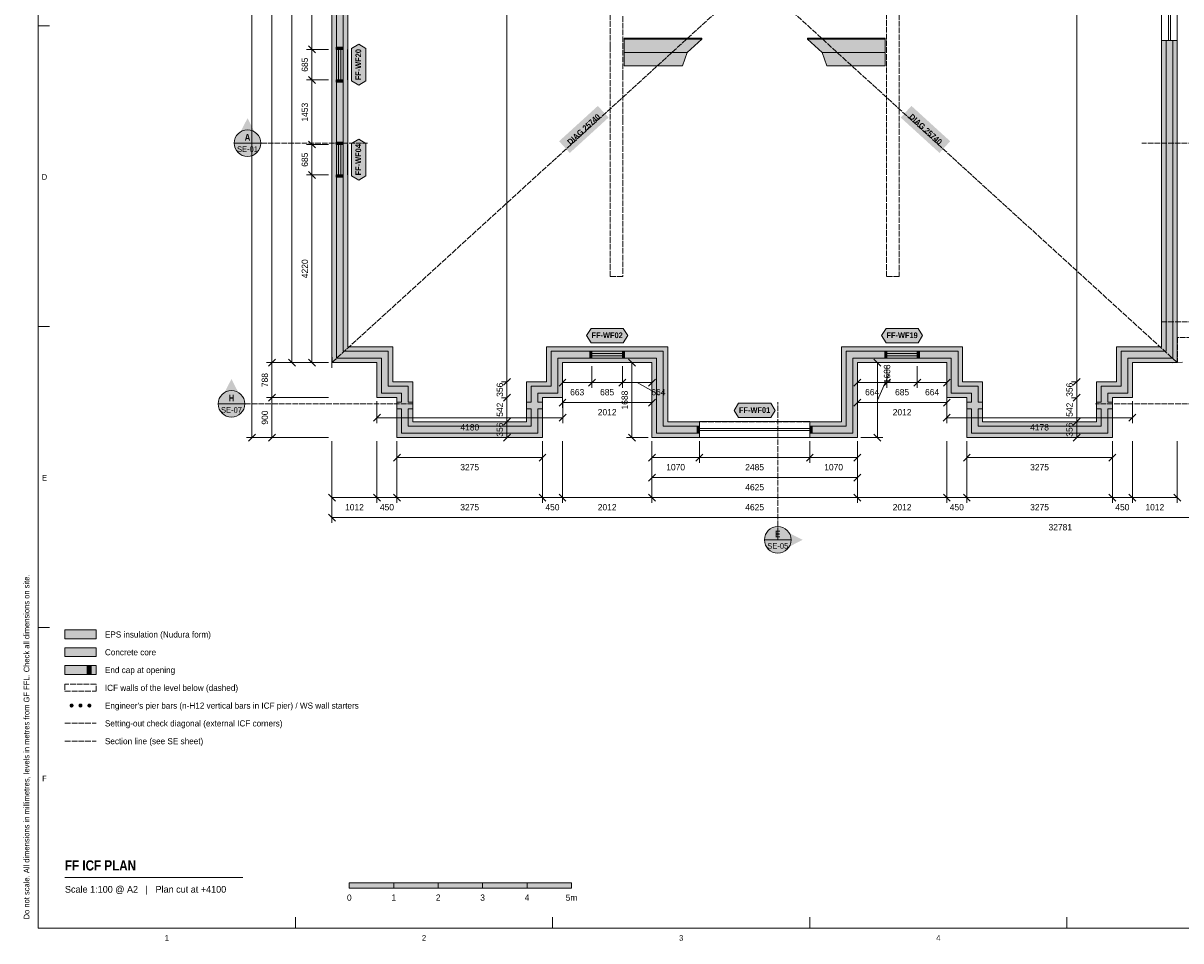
# Model space of a CAD drawing. Header units: millimetres. Extents: x 17 to 587, y 4 to 415.
# Tile 1 of 4: x 17 to 277, y 4 to 211. Entities that reach past the tile are written whole.
import ezdxf
from ezdxf.enums import TextEntityAlignment as Align

# ---------------------------------------------------------------- set-up
doc = ezdxf.new("R2010")
doc.units = ezdxf.units.MM
doc.linetypes.add('DASHED', pattern=[1.524, 1.27, -0.254])
for name, color, linetype in [('FILL-C_9E1A1A', 7, 'Continuous'), ('FILL-C_B2B2B5', 7, 'Continuous'), ('FILL-EPS', 7, 'Continuous'), ('FILL-INK', 7, 'Continuous'), ('FILL-RED', 7, 'Continuous'), ('FILL-TEAL_DK', 7, 'Continuous'), ('FILL-WHITE', 7, 'Continuous'), ('LINE-C_85297A', 7, 'Continuous'), ('LINE-C_85297A-DASH', 7, 'DASHED'), ('LINE-INK', 7, 'Continuous'), ('LINE-RED', 7, 'Continuous'), ('LINE-RED-DASH', 7, 'DASHED'), ('LINE-STEEL_GREY', 7, 'Continuous'), ('LINE-STEEL_GREY-DASH', 7, 'DASHED'), ('LINE-TEAL_DK', 7, 'Continuous'), ('TEXT-C_85297A', 7, 'Continuous'), ('TEXT-INK', 7, 'Continuous'), ('TEXT-RED', 7, 'Continuous'), ('TEXT-STEEL_GREY', 7, 'Continuous'), ('TEXT-TEAL_DK', 7, 'Continuous')]:
    doc.layers.add(name, color=color, linetype=linetype)
doc.styles.add('OpenSansCondensed-Bold', font='OpenSansCondensed-Bold.ttf')

msp = doc.modelspace()

# ---------------------------------------------------------------- hatches: boundary and pattern name
at = {"layer": 'FILL-C_9E1A1A', "true_color": 0x9e1a1a}
h = msp.add_hatch(color=24, dxfattribs=at)
h.dxf.hatch_style = 1
h.paths.add_polyline_path([(27.95, 57.1), (27.93, 57.22), (27.89, 57.33), (27.82, 57.42), (27.73, 57.49), (27.62, 57.53), (27.5, 57.55), (27.38, 57.53), (27.27, 57.49), (27.18, 57.42), (27.11, 57.33), (27.07, 57.22), (27.05, 57.1), (27.07, 56.98), (27.11, 56.88), (27.18, 56.78), (27.27, 56.71), (27.38, 56.67), (27.5, 56.65), (27.62, 56.67), (27.73, 56.71), (27.82, 56.78), (27.89, 56.88), (27.93, 56.98)])
h = msp.add_hatch(color=24, dxfattribs=at)
h.dxf.hatch_style = 1
h.paths.add_polyline_path([(29.95, 57.1), (29.93, 57.22), (29.89, 57.33), (29.82, 57.42), (29.73, 57.49), (29.62, 57.53), (29.5, 57.55), (29.38, 57.53), (29.27, 57.49), (29.18, 57.42), (29.11, 57.33), (29.07, 57.22), (29.05, 57.1), (29.07, 56.98), (29.11, 56.88), (29.18, 56.78), (29.27, 56.71), (29.38, 56.67), (29.5, 56.65), (29.62, 56.67), (29.73, 56.71), (29.82, 56.78), (29.89, 56.88), (29.93, 56.98)])
h = msp.add_hatch(color=24, dxfattribs=at)
h.dxf.hatch_style = 1
h.paths.add_polyline_path([(31.95, 57.1), (31.93, 57.22), (31.89, 57.33), (31.82, 57.42), (31.73, 57.49), (31.62, 57.53), (31.5, 57.55), (31.38, 57.53), (31.27, 57.49), (31.18, 57.42), (31.11, 57.33), (31.07, 57.22), (31.05, 57.1), (31.07, 56.98), (31.11, 56.88), (31.18, 56.78), (31.27, 56.71), (31.38, 56.67), (31.5, 56.65), (31.62, 56.67), (31.73, 56.71), (31.82, 56.78), (31.89, 56.88), (31.93, 56.98)])
at = {"layer": 'FILL-C_B2B2B5', "true_color": 0xb2b2b5}
h = msp.add_hatch(color=253, dxfattribs=at)
h.dxf.hatch_style = 1
h.paths.add_polyline_path([(168.79, 118.39), (159.11, 118.39), (159.11, 135.26), (136.95, 135.26), (136.95, 127.39), (132.45, 127.39), (132.45, 125.33), (133.47, 125.33), (133.47, 123.81), (132.45, 123.81), (132.45, 118.39), (101.73, 118.39), (101.73, 123.81), (100.72, 123.81), (100.72, 125.33), (101.73, 125.33), (101.73, 127.39), (97.23, 127.39), (97.23, 135.26), (87.11, 135.26), (87.11, 306.61), (104.66, 306.61), (104.66, 305.09), (88.63, 305.09), (88.63, 136.79), (98.76, 136.79), (98.76, 128.91), (103.26, 128.91), (103.26, 125.33), (104.28, 125.33), (104.28, 123.81), (103.26, 123.81), (103.26, 119.91), (130.93, 119.91), (130.93, 123.81), (129.91, 123.81), (129.91, 125.33), (130.93, 125.33), (130.93, 128.91), (135.43, 128.91), (135.43, 136.79), (160.63, 136.79), (160.63, 119.91), (168.79, 119.91)])
h = msp.add_hatch(color=253, dxfattribs=at)
h.dxf.hatch_style = 1
h.paths.add_polyline_path([(232.53, 123.81), (231.51, 123.81), (231.51, 119.91), (259.18, 119.91), (259.18, 123.81), (258.16, 123.81), (258.16, 125.33), (259.18, 125.33), (259.18, 128.91), (263.68, 128.91), (263.68, 136.79), (273.8, 136.79), (273.8, 206.7), (275.33, 206.7), (275.33, 135.26), (265.2, 135.26), (265.2, 127.39), (260.7, 127.39), (260.7, 125.33), (261.72, 125.33), (261.72, 123.81), (260.7, 123.81), (260.7, 118.39), (229.99, 118.39), (229.99, 123.81), (228.97, 123.81), (228.97, 125.33), (229.99, 125.33), (229.99, 127.39), (225.48, 127.39), (225.48, 135.26), (203.33, 135.26), (203.33, 118.39), (193.64, 118.39), (193.64, 119.91), (201.8, 119.91), (201.8, 136.79), (227.01, 136.79), (227.01, 128.91), (231.51, 128.91), (231.51, 125.33), (232.53, 125.33)])
h = msp.add_hatch(color=253, dxfattribs=at)
h.dxf.hatch_style = 1
h.paths.add_polyline_path([(26, 68.1), (33, 68.1), (33, 70.1), (26, 70.1)])
at = {"layer": 'FILL-EPS', "true_color": 0xccffff}
h = msp.add_hatch(color=7, dxfattribs=at)
h.dxf.hatch_style = 1
h.paths.add_polyline_path([(100.72, 126.37), (96.22, 126.37), (96.22, 134.25), (86.09, 134.25), (86.09, 307.63), (104.66, 307.63), (104.66, 306.61), (87.11, 306.61), (87.11, 135.26), (97.23, 135.26), (97.23, 127.39), (101.73, 127.39), (101.73, 125.33), (100.72, 125.33)])
h = msp.add_hatch(color=7, dxfattribs=at)
h.dxf.hatch_style = 1
h.paths.add_polyline_path([(104.66, 304.07), (89.65, 304.07), (89.65, 137.81), (99.77, 137.81), (99.77, 129.93), (104.28, 129.93), (104.28, 125.33), (103.26, 125.33), (103.26, 128.91), (98.76, 128.91), (98.76, 136.79), (88.63, 136.79), (88.63, 305.09), (104.66, 305.09)])
h = msp.add_hatch(color=7, dxfattribs=at)
h.dxf.hatch_style = 1
h.paths.add_polyline_path([(258.16, 129.93), (262.66, 129.93), (262.66, 137.81), (272.79, 137.81), (272.79, 206.7), (273.8, 206.7), (273.8, 136.79), (263.68, 136.79), (263.68, 128.91), (259.18, 128.91), (259.18, 125.33), (258.16, 125.33)])
h = msp.add_hatch(color=7, dxfattribs=at)
h.dxf.hatch_style = 1
h.paths.add_polyline_path([(276.34, 206.7), (276.34, 134.25), (266.22, 134.25), (266.22, 126.37), (261.72, 126.37), (261.72, 125.33), (260.7, 125.33), (260.7, 127.39), (265.2, 127.39), (265.2, 135.26), (275.33, 135.26), (275.33, 206.7)])
h = msp.add_hatch(color=7, dxfattribs=at)
h.dxf.hatch_style = 1
h.paths.add_polyline_path([(134.41, 129.93), (134.41, 137.81), (161.65, 137.81), (161.65, 120.93), (168.79, 120.93), (168.79, 119.91), (160.63, 119.91), (160.63, 136.79), (135.43, 136.79), (135.43, 128.91), (130.93, 128.91), (130.93, 125.33), (129.91, 125.33), (129.91, 129.93)])
h = msp.add_hatch(color=7, dxfattribs=at)
h.dxf.hatch_style = 1
h.paths.add_polyline_path([(200.79, 120.93), (200.79, 137.81), (228.02, 137.81), (228.02, 129.93), (232.53, 129.93), (232.53, 125.33), (231.51, 125.33), (231.51, 128.91), (227.01, 128.91), (227.01, 136.79), (201.8, 136.79), (201.8, 119.91), (193.64, 119.91), (193.64, 120.93)])
h = msp.add_hatch(color=7, dxfattribs=at)
h.dxf.hatch_style = 1
h.paths.add_polyline_path([(168.79, 117.37), (158.09, 117.37), (158.09, 134.25), (137.97, 134.25), (137.97, 126.37), (133.47, 126.37), (133.47, 125.33), (132.45, 125.33), (132.45, 127.39), (136.95, 127.39), (136.95, 135.26), (159.11, 135.26), (159.11, 118.39), (168.79, 118.39)])
h = msp.add_hatch(color=7, dxfattribs=at)
h.dxf.hatch_style = 1
h.paths.add_polyline_path([(228.97, 126.37), (224.47, 126.37), (224.47, 134.25), (204.34, 134.25), (204.34, 117.37), (193.64, 117.37), (193.64, 118.39), (203.33, 118.39), (203.33, 135.26), (225.48, 135.26), (225.48, 127.39), (229.99, 127.39), (229.99, 125.33), (228.97, 125.33)])
h = msp.add_hatch(color=7, dxfattribs=at)
h.dxf.hatch_style = 1
h.paths.add_polyline_path([(133.47, 117.37), (100.72, 117.37), (100.72, 123.81), (101.73, 123.81), (101.73, 118.39), (132.45, 118.39), (132.45, 123.81), (133.47, 123.81)])
h = msp.add_hatch(color=7, dxfattribs=at)
h.dxf.hatch_style = 1
h.paths.add_polyline_path([(104.28, 120.93), (129.91, 120.93), (129.91, 123.81), (130.93, 123.81), (130.93, 119.91), (103.26, 119.91), (103.26, 123.81), (104.28, 123.81)])
h = msp.add_hatch(color=7, dxfattribs=at)
h.dxf.hatch_style = 1
h.paths.add_polyline_path([(261.72, 117.37), (228.97, 117.37), (228.97, 123.81), (229.99, 123.81), (229.99, 118.39), (260.7, 118.39), (260.7, 123.81), (261.72, 123.81)])
h = msp.add_hatch(color=7, dxfattribs=at)
h.dxf.hatch_style = 1
h.paths.add_polyline_path([(232.53, 120.93), (258.16, 120.93), (258.16, 123.81), (259.18, 123.81), (259.18, 119.91), (231.51, 119.91), (231.51, 123.81), (232.53, 123.81)])
h = msp.add_hatch(color=7, dxfattribs=at)
h.dxf.hatch_style = 1
h.paths.add_polyline_path([(26, 72.1), (33, 72.1), (33, 74.1), (26, 74.1)])
h = msp.add_hatch(color=7, dxfattribs=at)
h.dxf.hatch_style = 1
h.paths.add_polyline_path([(26, 64.1), (33, 64.1), (33, 66.1), (26, 66.1)])
at = {"layer": 'FILL-INK', "true_color": 0x14141a}
h = msp.add_hatch(color=250, dxfattribs=at)
h.dxf.hatch_style = 1
h.paths.add_polyline_path([(90, 16), (100, 16), (100, 17.2), (90, 17.2)])
h = msp.add_hatch(color=250, dxfattribs=at)
h.dxf.hatch_style = 1
h.paths.add_polyline_path([(110, 16), (120, 16), (120, 17.2), (110, 17.2)])
h = msp.add_hatch(color=250, dxfattribs=at)
h.dxf.hatch_style = 1
h.paths.add_polyline_path([(130, 16), (140, 16), (140, 17.2), (130, 17.2)])
at = {"layer": 'FILL-RED', "true_color": 0xb81a1f}
h = msp.add_hatch(color=242, dxfattribs=at)
h.dxf.hatch_style = 1
h.paths.add_polyline_path([(67.09, 189.21), (64.24, 183.61), (69.94, 183.61)])
h = msp.add_hatch(color=242, dxfattribs=at)
h.dxf.hatch_style = 1
h.paths.add_polyline_path([(63.48, 130.56), (60.63, 124.96), (66.33, 124.96)])
h = msp.add_hatch(color=242, dxfattribs=at)
h.dxf.hatch_style = 1
h.paths.add_polyline_path([(192.02, 94.37), (186.42, 97.22), (186.42, 91.52)])
at = {"layer": 'FILL-TEAL_DK', "true_color": 0x006b5c}
h = msp.add_hatch(color=126, dxfattribs=at)
h.dxf.hatch_style = 1
h.paths.add_polyline_path([(87.07, 205.18), (88.59, 205.18), (88.59, 204.68), (87.07, 204.68)])
h = msp.add_hatch(color=126, dxfattribs=at)
h.dxf.hatch_style = 1
h.paths.add_polyline_path([(87.07, 197.83), (88.59, 197.83), (88.59, 197.33), (87.07, 197.33)])
h = msp.add_hatch(color=126, dxfattribs=at)
h.dxf.hatch_style = 1
h.paths.add_polyline_path([(87.07, 183.8), (88.59, 183.8), (88.59, 183.3), (87.07, 183.3)])
h = msp.add_hatch(color=126, dxfattribs=at)
h.dxf.hatch_style = 1
h.paths.add_polyline_path([(87.07, 176.45), (88.59, 176.45), (88.59, 175.95), (87.07, 175.95)])
h = msp.add_hatch(color=126, dxfattribs=at)
h.dxf.hatch_style = 1
h.paths.add_polyline_path([(144.1, 136.79), (144.6, 136.79), (144.6, 135.27), (144.1, 135.27)])
h = msp.add_hatch(color=126, dxfattribs=at)
h.dxf.hatch_style = 1
h.paths.add_polyline_path([(151.45, 136.79), (151.95, 136.79), (151.95, 135.27), (151.45, 135.27)])
h = msp.add_hatch(color=126, dxfattribs=at)
h.dxf.hatch_style = 1
h.paths.add_polyline_path([(210.48, 136.79), (210.98, 136.79), (210.98, 135.27), (210.48, 135.27)])
h = msp.add_hatch(color=126, dxfattribs=at)
h.dxf.hatch_style = 1
h.paths.add_polyline_path([(217.83, 136.79), (218.33, 136.79), (218.33, 135.27), (217.83, 135.27)])
h = msp.add_hatch(color=126, dxfattribs=at)
h.dxf.hatch_style = 1
h.paths.add_polyline_path([(168.29, 119.96), (168.79, 119.96), (168.79, 118.44), (168.29, 118.44)])
h = msp.add_hatch(color=126, dxfattribs=at)
h.dxf.hatch_style = 1
h.paths.add_polyline_path([(193.64, 119.96), (194.14, 119.96), (194.14, 118.44), (193.64, 118.44)])
h = msp.add_hatch(color=126, dxfattribs=at)
h.dxf.hatch_style = 1
h.paths.add_polyline_path([(31, 64.1), (31.9, 64.1), (31.9, 66.1), (31, 66.1)])
at = {"layer": 'FILL-WHITE', "true_color": 0xffffff}
h = msp.add_hatch(color=7, dxfattribs=at)
h.dxf.hatch_style = 1
h.paths.add_polyline_path([(92.11, 196.63), (90.51, 197.63), (90.51, 204.88), (92.11, 205.88), (93.71, 204.88), (93.71, 197.63)])
h = msp.add_hatch(color=7, dxfattribs=at)
h.dxf.hatch_style = 1
h.paths.add_polyline_path([(151.82, 207.2), (169.32, 207.2), (169.32, 207), (151.82, 207)])
h = msp.add_hatch(color=7, dxfattribs=at)
h.dxf.hatch_style = 1
h.paths.add_polyline_path([(151.82, 207), (169.32, 207), (166.01, 204), (151.82, 204), (151.82, 204.2)])
h = msp.add_hatch(color=7, dxfattribs=at)
h.dxf.hatch_style = 1
h.paths.add_polyline_path([(193.12, 207.2), (210.62, 207.2), (210.62, 207), (193.12, 207)])
h = msp.add_hatch(color=7, dxfattribs=at)
h.dxf.hatch_style = 1
h.paths.add_polyline_path([(196.43, 204), (193.12, 207), (210.62, 207), (210.62, 204)])
h = msp.add_hatch(color=7, dxfattribs=at)
h.dxf.hatch_style = 1
h.paths.add_polyline_path([(151.82, 204), (166.01, 204), (164.99, 201), (151.82, 201), (151.82, 201.2)])
h = msp.add_hatch(color=7, dxfattribs=at)
h.dxf.hatch_style = 1
h.paths.add_polyline_path([(197.45, 201), (196.43, 204), (210.62, 204), (210.62, 201), (197.45, 201)])
h = msp.add_hatch(color=7, dxfattribs=at)
h.dxf.hatch_style = 1
h.paths.add_polyline_path([(139.62, 181.4), (148.34, 189.35), (145.94, 191.98), (137.21, 184.03)])
h = msp.add_hatch(color=7, dxfattribs=at)
h.dxf.hatch_style = 1
h.paths.add_polyline_path([(214.1, 189.35), (222.82, 181.4), (225.22, 184.03), (216.5, 191.98)])
h = msp.add_hatch(color=7, dxfattribs=at)
h.dxf.hatch_style = 1
h.paths.add_polyline_path([(70.09, 183.61), (69.99, 184.39), (69.69, 185.11), (69.22, 185.73), (68.59, 186.21), (67.87, 186.51), (67.09, 186.61), (66.32, 186.51), (65.59, 186.21), (64.97, 185.73), (64.5, 185.11), (64.2, 184.39), (64.09, 183.61), (64.2, 182.83), (64.5, 182.11), (64.97, 181.49), (65.59, 181.01), (66.32, 180.71), (67.09, 180.61), (67.87, 180.71), (68.59, 181.01), (69.22, 181.49), (69.69, 182.11), (69.99, 182.83)])
h = msp.add_hatch(color=7, dxfattribs=at)
h.dxf.hatch_style = 1
h.paths.add_polyline_path([(92.11, 175.25), (90.51, 176.25), (90.51, 183.5), (92.11, 184.5), (93.71, 183.5), (93.71, 176.25)])
h = msp.add_hatch(color=7, dxfattribs=at)
h.dxf.hatch_style = 1
h.paths.add_polyline_path([(143.4, 140.3), (144.4, 141.9), (151.65, 141.9), (152.65, 140.3), (151.65, 138.7), (144.4, 138.7)])
h = msp.add_hatch(color=7, dxfattribs=at)
h.dxf.hatch_style = 1
h.paths.add_polyline_path([(209.78, 140.3), (210.78, 141.9), (218.03, 141.9), (219.03, 140.3), (218.03, 138.7), (210.78, 138.7)])
h = msp.add_hatch(color=7, dxfattribs=at)
h.dxf.hatch_style = 1
h.paths.add_polyline_path([(66.48, 124.96), (66.38, 125.74), (66.08, 126.46), (65.6, 127.08), (64.98, 127.56), (64.26, 127.86), (63.48, 127.96), (62.71, 127.86), (61.98, 127.56), (61.36, 127.08), (60.88, 126.46), (60.58, 125.74), (60.48, 124.96), (60.58, 124.18), (60.88, 123.46), (61.36, 122.84), (61.98, 122.36), (62.71, 122.06), (63.48, 121.96), (64.26, 122.06), (64.98, 122.36), (65.6, 122.84), (66.08, 123.46), (66.38, 124.18)])
h = msp.add_hatch(color=7, dxfattribs=at)
h.dxf.hatch_style = 1
h.paths.add_polyline_path([(176.59, 123.48), (177.59, 125.08), (184.84, 125.08), (185.84, 123.48), (184.84, 121.88), (177.59, 121.88)])
h = msp.add_hatch(color=7, dxfattribs=at)
h.dxf.hatch_style = 1
h.paths.add_polyline_path([(189.42, 94.37), (189.32, 95.15), (189.02, 95.87), (188.54, 96.5), (187.92, 96.97), (187.2, 97.27), (186.42, 97.37), (185.64, 97.27), (184.92, 96.97), (184.3, 96.5), (183.82, 95.87), (183.52, 95.15), (183.42, 94.37), (183.52, 93.6), (183.82, 92.87), (184.3, 92.25), (184.92, 91.78), (185.64, 91.48), (186.42, 91.37), (187.2, 91.48), (187.92, 91.78), (188.54, 92.25), (189.02, 92.87), (189.32, 93.6)])
h = msp.add_hatch(color=7, dxfattribs=at)
h.dxf.hatch_style = 1
h.paths.add_polyline_path([(100, 16), (110, 16), (110, 17.2), (100, 17.2)])
h = msp.add_hatch(color=7, dxfattribs=at)
h.dxf.hatch_style = 1
h.paths.add_polyline_path([(120, 16), (130, 16), (130, 17.2), (120, 17.2)])

# ---------------------------------------------------------------- linework, layer by layer
at = {"layer": 'LINE-C_85297A', "lineweight": 5}
for p, q in [((86.04, 133.05), (86.15, 135.45)), ((275.15, 134.19), (277.54, 134.3))]:
    msp.add_line(p, q, dxfattribs=at)
at = {"layer": 'LINE-C_85297A-DASH', "lineweight": 5}
for p, q in [((86.09, 134.25), (276.34, 307.63)), ((86.09, 307.63), (276.34, 134.25)), ((26, 53.1), (33, 53.1))]:
    msp.add_line(p, q, dxfattribs=at)
at = {"layer": 'LINE-INK', "lineweight": 5}
for p, q in [((68.09, 316.63), (68.09, 117.37)), ((72.59, 316.63), (72.59, 117.37)), ((77.09, 134.25), (77.09, 307.63)), ((81.59, 134.25), (81.59, 307.63)), ((125.48, 307.63), (125.48, 117.37)), ((253.69, 307.63), (253.69, 117.37)), ((272.79, 206.7), (272.79, 224.9)), ((274.32, 206.7), (274.32, 224.9)), ((274.82, 206.7), (274.82, 224.9)), ((276.34, 206.7), (276.34, 224.9)), ((20, 210), (22.5, 210)), ((85.29, 204.68), (80.39, 204.68)), ((82.37, 203.9), (80.82, 205.46)), ((86.05, 204.68), (86.05, 197.83)), ((87.58, 204.68), (87.58, 197.83)), ((88.08, 204.68), (88.08, 197.83)), ((89.61, 204.68), (89.61, 197.83)), ((82.37, 197.05), (80.82, 198.61)), ((85.29, 197.83), (80.39, 197.83)), ((85.29, 183.3), (80.39, 183.3)), ((82.37, 182.52), (80.82, 184.08)), ((86.05, 183.3), (86.05, 176.45)), ((87.58, 183.3), (87.58, 176.45)), ((88.08, 183.3), (88.08, 176.45)), ((89.61, 183.3), (89.61, 176.45)), ((82.37, 175.67), (80.82, 177.23)), ((85.29, 176.45), (80.39, 176.45)), ((20, 142.33), (22.5, 142.33)), ((144.6, 137.8), (151.45, 137.8)), ((144.6, 136.28), (151.45, 136.28)), ((144.6, 135.78), (151.45, 135.78)), ((210.98, 137.8), (217.83, 137.8)), ((210.98, 136.28), (217.83, 136.28)), ((210.98, 135.78), (217.83, 135.78)), ((85.29, 134.25), (71.39, 134.25)), ((73.37, 135.03), (71.82, 133.47)), ((85.29, 134.25), (75.89, 134.25)), ((77.87, 133.47), (76.32, 135.03)), ((85.29, 134.25), (80.39, 134.25)), ((82.37, 133.47), (80.82, 135.03)), ((137.97, 133.45), (137.97, 128.55)), ((137.97, 133.45), (137.97, 124.05)), ((144.6, 134.25), (151.45, 134.25)), ((144.6, 133.45), (144.6, 128.55)), ((151.45, 133.45), (151.45, 128.55)), ((157.29, 134.25), (152.39, 134.25)), ((154.37, 133.47), (152.82, 135.03)), ((153.59, 117.37), (153.59, 134.25)), ((158.09, 133.45), (158.09, 128.55)), ((158.09, 133.45), (158.09, 124.05)), ((204.34, 133.45), (204.34, 128.55)), ((204.34, 133.45), (204.34, 124.05)), ((205.14, 134.25), (210.04, 134.25)), ((208.07, 135.03), (209.62, 133.47)), ((208.84, 134.25), (208.84, 117.37)), ((210.98, 134.25), (217.83, 134.25)), ((210.98, 133.45), (210.98, 128.55)), ((217.83, 133.45), (217.83, 128.55)), ((224.47, 133.45), (224.47, 128.55)), ((224.47, 133.45), (224.47, 124.05)), ((126.26, 130.68), (124.7, 129.13)), ((138.75, 130.53), (137.19, 128.97)), ((145.38, 130.53), (143.82, 128.97)), ((152.23, 130.53), (150.67, 128.97)), ((158.87, 130.53), (157.32, 128.97)), ((205.12, 130.53), (203.57, 128.97)), ((208.84, 125.81), (211.52, 131.71)), ((211.76, 130.53), (210.2, 128.97)), ((218.61, 130.53), (217.05, 128.97)), ((225.25, 130.53), (223.69, 128.97)), ((254.47, 130.68), (252.91, 129.13)), ((125.48, 129.91), (124.28, 129.91)), ((158.09, 129.75), (137.97, 129.75)), ((154.77, 129.75), (159.57, 127.07)), ((224.47, 129.75), (204.34, 129.75)), ((253.69, 129.91), (252.49, 129.91)), ((85.29, 126.37), (71.39, 126.37)), ((73.37, 127.15), (71.82, 125.6)), ((96.22, 125.55), (96.22, 120.65)), ((125.48, 126.35), (124.28, 126.35)), ((126.26, 127.13), (124.7, 125.57)), ((138.75, 126.03), (137.19, 124.47)), ((158.09, 125.25), (137.97, 125.25)), ((138.02, 125.55), (138.02, 120.65)), ((158.87, 126.03), (157.32, 124.47)), ((205.12, 126.03), (203.57, 124.47)), ((224.47, 125.25), (204.34, 125.25)), ((225.25, 126.03), (223.69, 124.47)), ((224.44, 125.55), (224.44, 120.65)), ((253.69, 126.35), (252.49, 126.35)), ((254.47, 127.13), (252.91, 125.57)), ((266.22, 125.55), (266.22, 120.65)), ((97, 122.63), (95.44, 121.07)), ((138.8, 122.63), (137.24, 121.07)), ((225.22, 122.63), (223.67, 121.07)), ((267, 122.63), (265.44, 121.07)), ((138.02, 121.85), (96.22, 121.85)), ((125.48, 120.93), (124.28, 120.93)), ((126.26, 121.71), (124.7, 120.15)), ((168.79, 120.98), (193.64, 120.98)), ((266.22, 121.85), (224.44, 121.85)), ((253.69, 120.93), (252.49, 120.93)), ((254.47, 121.71), (252.91, 120.15)), ((85.29, 117.37), (66.89, 117.37)), ((68.87, 118.15), (67.32, 116.6)), ((85.29, 117.37), (71.39, 117.37)), ((73.37, 118.15), (71.82, 116.6)), ((125.48, 117.37), (124.28, 117.37)), ((126.26, 118.15), (124.7, 116.6)), ((157.29, 117.37), (152.39, 117.37)), ((154.37, 116.6), (152.82, 118.15)), ((168.79, 119.45), (193.64, 119.45)), ((168.79, 118.95), (193.64, 118.95)), ((168.79, 117.42), (193.64, 117.42)), ((205.14, 117.37), (210.04, 117.37)), ((208.07, 118.15), (209.62, 116.6)), ((253.69, 117.37), (252.49, 117.37)), ((254.47, 118.15), (252.91, 116.6)), ((86.09, 116.57), (86.09, 102.67)), ((86.09, 116.57), (86.09, 98.17)), ((96.22, 116.57), (96.22, 102.67)), ((100.72, 116.57), (100.72, 111.67)), ((100.72, 116.57), (100.72, 102.67)), ((133.47, 116.57), (133.47, 111.67)), ((133.47, 116.57), (133.47, 102.67)), ((137.97, 116.57), (137.97, 102.67)), ((158.09, 116.57), (158.09, 111.67)), ((158.09, 116.57), (158.09, 107.17)), ((158.09, 116.57), (158.09, 102.67)), ((168.79, 116.57), (168.79, 111.67)), ((193.64, 116.57), (193.64, 111.67)), ((204.34, 116.57), (204.34, 111.67)), ((204.34, 116.57), (204.34, 107.17)), ((204.34, 116.57), (204.34, 102.67)), ((224.47, 116.57), (224.47, 102.67)), ((228.97, 116.57), (228.97, 111.67)), ((228.97, 116.57), (228.97, 102.67)), ((261.72, 116.57), (261.72, 111.67)), ((261.72, 116.57), (261.72, 102.67)), ((266.22, 116.57), (266.22, 102.67)), ((276.34, 116.57), (276.34, 102.67)), ((101.5, 113.65), (99.94, 112.1)), ((133.47, 112.87), (100.72, 112.87)), ((134.25, 113.65), (132.69, 112.1)), ((158.87, 113.65), (157.32, 112.1)), ((204.34, 112.87), (158.09, 112.87)), ((169.57, 113.65), (168.01, 112.1)), ((194.42, 113.65), (192.86, 112.1)), ((205.12, 113.65), (203.57, 112.1)), ((229.75, 113.65), (228.19, 112.1)), ((261.72, 112.87), (228.97, 112.87)), ((262.5, 113.65), (260.94, 112.1)), ((158.87, 109.15), (157.32, 107.6)), ((204.34, 108.37), (158.09, 108.37)), ((205.12, 109.15), (203.57, 107.6)), ((85.32, 104.65), (86.87, 103.1)), ((95.44, 104.65), (97, 103.1)), ((99.94, 104.65), (101.5, 103.1)), ((132.69, 104.65), (134.25, 103.1)), ((137.19, 104.65), (138.75, 103.1)), ((157.32, 104.65), (158.87, 103.1)), ((203.57, 104.65), (205.12, 103.1)), ((223.69, 104.65), (225.25, 103.1)), ((228.19, 104.65), (229.75, 103.1)), ((260.94, 104.65), (262.5, 103.1)), ((265.44, 104.65), (267, 103.1)), ((275.57, 104.65), (277.12, 103.1)), ((86.09, 103.87), (276.34, 103.87)), ((85.32, 100.15), (86.87, 98.6)), ((86.09, 99.37), (413.91, 99.37)), ((20, 74.67), (22.5, 74.67)), ((26, 18.4), (66, 18.4)), ((77.88, 7), (77.88, 9.5)), ((135.75, 7), (135.75, 9.5)), ((193.62, 7), (193.62, 9.5)), ((251.5, 7), (251.5, 9.5))]:
    msp.add_line(p, q, dxfattribs=at)
for points in [[(20, 7), (587, 7), (587, 413), (20, 413)], [(151.82, 207.2), (151.82, 207.2), (169.32, 207.2), (169.32, 207), (169.32, 207), (151.82, 207)], [(151.82, 207), (169.32, 207), (166.01, 204), (151.82, 204), (151.82, 204.2)], [(193.12, 207.2), (193.12, 207.2), (210.62, 207.2), (210.62, 207), (210.62, 207), (193.12, 207)], [(196.43, 204), (193.12, 207), (210.62, 207), (210.62, 204)], [(193.64, 120.93), (200.79, 120.93), (200.79, 137.81), (228.02, 137.81), (228.02, 129.93), (232.53, 129.93), (232.53, 120.93), (258.16, 120.93), (258.16, 129.93), (262.66, 129.93), (262.66, 137.81), (272.79, 137.81), (272.79, 206.7), (276.34, 206.7), (276.34, 134.25), (266.22, 134.25), (266.22, 126.37), (261.72, 126.37), (261.72, 117.37), (228.97, 117.37), (228.97, 126.37), (224.47, 126.37), (224.47, 134.25), (204.34, 134.25), (204.34, 117.37), (193.64, 117.37)], [(151.82, 204), (151.82, 204), (166.01, 204), (164.99, 201), (164.99, 201), (164.99, 201), (164.99, 201), (151.82, 201), (151.82, 201.2)], [(197.45, 201), (197.45, 201), (196.43, 204), (210.62, 204), (210.62, 201), (197.45, 201), (197.45, 201)], [(26, 72.1), (33, 72.1), (33, 74.1), (26, 74.1)], [(26, 64.1), (33, 64.1), (33, 66.1), (26, 66.1)], [(90, 16), (100, 16), (100, 17.2), (90, 17.2)], [(100, 16), (110, 16), (110, 17.2), (100, 17.2)], [(110, 16), (120, 16), (120, 17.2), (110, 17.2)], [(120, 16), (130, 16), (130, 17.2), (120, 17.2)], [(130, 16), (140, 16), (140, 17.2), (130, 17.2)]]:
    msp.add_lwpolyline(points, close=True, dxfattribs=at)
msp.add_lwpolyline([(89.65, 304.07), (89.65, 137.81), (99.77, 137.81), (99.77, 129.93), (104.28, 129.93), (104.28, 120.93), (129.91, 120.93), (129.91, 129.93), (134.41, 129.93), (134.41, 137.81), (161.65, 137.81), (161.65, 120.93), (168.79, 120.93), (168.79, 117.37), (158.09, 117.37), (158.09, 134.25), (137.97, 134.25), (137.97, 126.37), (133.47, 126.37), (133.47, 117.37), (100.72, 117.37), (100.72, 126.37), (96.22, 126.37), (96.22, 134.25), (86.09, 134.25), (86.09, 307.63)], dxfattribs=at)
at = {"layer": 'LINE-RED', "lineweight": 5}
for p, q in [((64.09, 183.61), (70.09, 183.61)), ((60.48, 124.96), (66.48, 124.96)), ((183.42, 94.37), (189.42, 94.37))]:
    msp.add_line(p, q, dxfattribs=at)
for centre in [(67.09, 183.61), (63.48, 124.96), (186.42, 94.37)]:
    msp.add_circle(centre, 3, dxfattribs=at)
at = {"layer": 'LINE-RED-DASH', "lineweight": 5}
for p, q in [((67.09, 183.61), (94.09, 183.61)), ((295.34, 183.61), (268.34, 183.61)), ((186.42, 94.37), (186.42, 125.37)), ((63.48, 124.96), (104.48, 124.96)), ((299.96, 124.96), (257.96, 124.96)), ((26, 49.1), (33, 49.1))]:
    msp.add_line(p, q, dxfattribs=at)
at = {"layer": 'LINE-STEEL_GREY', "lineweight": 5}
msp.add_lwpolyline([(88.63, 305.09), (88.63, 136.79), (98.76, 136.79), (98.76, 128.91), (103.26, 128.91), (103.26, 125.33), (104.28, 125.33), (104.28, 123.81), (103.26, 123.81), (103.26, 119.91), (130.93, 119.91), (130.93, 123.81), (129.91, 123.81), (129.91, 125.33), (130.93, 125.33), (130.93, 128.91), (135.43, 128.91), (135.43, 136.79), (160.63, 136.79), (160.63, 119.91), (168.79, 119.91), (168.79, 118.39), (159.11, 118.39), (159.11, 135.26), (136.95, 135.26), (136.95, 127.39), (132.45, 127.39), (132.45, 125.33), (133.47, 125.33), (133.47, 123.81), (132.45, 123.81), (132.45, 118.39), (101.73, 118.39), (101.73, 123.81), (100.72, 123.81), (100.72, 125.33), (101.73, 125.33), (101.73, 127.39), (97.23, 127.39), (97.23, 135.26), (87.11, 135.26), (87.11, 306.61)], dxfattribs=at)
for points in [[(232.53, 123.81), (231.51, 123.81), (231.51, 119.91), (259.18, 119.91), (259.18, 123.81), (258.16, 123.81), (258.16, 125.33), (259.18, 125.33), (259.18, 128.91), (263.68, 128.91), (263.68, 136.79), (273.8, 136.79), (273.8, 206.7), (275.33, 206.7), (275.33, 135.26), (265.2, 135.26), (265.2, 127.39), (260.7, 127.39), (260.7, 125.33), (261.72, 125.33), (261.72, 123.81), (260.7, 123.81), (260.7, 118.39), (229.99, 118.39), (229.99, 123.81), (228.97, 123.81), (228.97, 125.33), (229.99, 125.33), (229.99, 127.39), (225.48, 127.39), (225.48, 135.26), (203.33, 135.26), (203.33, 118.39), (193.64, 118.39), (193.64, 119.91), (201.8, 119.91), (201.8, 136.79), (227.01, 136.79), (227.01, 128.91), (231.51, 128.91), (231.51, 125.33), (232.53, 125.33)], [(26, 68.1), (33, 68.1), (33, 70.1), (26, 70.1)]]:
    msp.add_lwpolyline(points, close=True, dxfattribs=at)
at = {"layer": 'LINE-STEEL_GREY-DASH', "lineweight": 5}
for points in [[(296.47, 139.87), (276.35, 139.87), (276.35, 134.25), (266.22, 134.25), (266.22, 126.37), (261.72, 126.37), (261.72, 117.37), (228.97, 117.37), (228.97, 126.37), (224.47, 126.37), (224.47, 134.25), (204.34, 134.25), (204.34, 117.37), (158.09, 117.37), (158.09, 134.25), (137.97, 134.25), (137.97, 126.37), (133.47, 126.37), (133.47, 117.37), (100.72, 117.37), (100.72, 126.37), (96.22, 126.37), (96.22, 134.25), (86.09, 134.25), (86.09, 307.63)], [(89.65, 304.07), (89.65, 137.81), (99.77, 137.81), (99.77, 129.93), (104.27, 129.93), (104.27, 120.93), (129.91, 120.93), (129.91, 129.93), (134.41, 129.93), (134.41, 137.81), (161.65, 137.81), (161.65, 120.93), (200.79, 120.93), (200.79, 137.81), (228.02, 137.81), (228.02, 129.93), (232.52, 129.93), (232.52, 120.93), (258.16, 120.93), (258.16, 129.93), (262.66, 129.93), (262.66, 137.81), (272.79, 137.81), (272.79, 143.43), (296.81, 143.43)], [(213.73, 304.07), (213.73, 153.6), (210.87, 153.6), (210.87, 304.12)], [(151.57, 215.24), (151.57, 199.02), (151.57, 188.98), (151.57, 153.6), (151.57, 153.6), (150.04, 153.6), (149.99, 153.6), (149.43, 153.6), (148.71, 153.6), (148.71, 153.6), (148.71, 156.61), (148.71, 175.18), (148.71, 205.16), (148.71, 214.11)]]:
    msp.add_lwpolyline(points, dxfattribs=at)
msp.add_lwpolyline([(26, 60.3), (33, 60.3), (33, 61.9), (26, 61.9)], close=True, dxfattribs=at)
at = {"layer": 'LINE-TEAL_DK', "lineweight": 5}
for points in [[(92.11, 196.63), (90.51, 197.63), (90.51, 204.88), (92.11, 205.88), (93.71, 204.88), (93.71, 197.63)], [(87.07, 205.18), (88.59, 205.18), (88.59, 204.68), (87.07, 204.68)], [(87.07, 197.83), (88.59, 197.83), (88.59, 197.33), (87.07, 197.33)], [(87.07, 183.8), (88.59, 183.8), (88.59, 183.3), (87.07, 183.3)], [(92.11, 175.25), (90.51, 176.25), (90.51, 183.5), (92.11, 184.5), (93.71, 183.5), (93.71, 176.25)], [(87.07, 176.45), (88.59, 176.45), (88.59, 175.95), (87.07, 175.95)], [(143.4, 140.3), (144.4, 141.9), (151.65, 141.9), (152.65, 140.3), (151.65, 138.7), (144.4, 138.7)], [(209.78, 140.3), (210.78, 141.9), (218.03, 141.9), (219.03, 140.3), (218.03, 138.7), (210.78, 138.7)], [(144.1, 136.79), (144.6, 136.79), (144.6, 135.27), (144.1, 135.27)], [(151.45, 136.79), (151.95, 136.79), (151.95, 135.27), (151.45, 135.27)], [(210.48, 136.79), (210.98, 136.79), (210.98, 135.27), (210.48, 135.27)], [(217.83, 136.79), (218.33, 136.79), (218.33, 135.27), (217.83, 135.27)], [(176.59, 123.48), (177.59, 125.08), (184.84, 125.08), (185.84, 123.48), (184.84, 121.88), (177.59, 121.88)], [(168.29, 119.96), (168.79, 119.96), (168.79, 118.44), (168.29, 118.44)], [(193.64, 119.96), (194.14, 119.96), (194.14, 118.44), (193.64, 118.44)], [(31, 64.1), (31.9, 64.1), (31.9, 66.1), (31, 66.1)]]:
    msp.add_lwpolyline(points, close=True, dxfattribs=at)

# ---------------------------------------------------------------- texts
at = {"layer": 'TEXT-C_85297A', "style": 'OpenSansCondensed-Bold'}
for rotation, p in [(42.3431, (143.17, 186.26)), (-42.3431, (219.27, 186.26))]:
    msp.add_text('DIAG 25740', height=1.27, rotation=rotation, dxfattribs=at).set_placement(p, align=Align.CENTER)
at = {"layer": 'TEXT-INK'}
for s, p in [('685', (80.69, 201.25)), ('1453', (80.69, 190.56)), ('685', (80.69, 179.88)), ('4220', (80.69, 155.35)), ('1688', (211.72, 131.71)), ('788', (71.69, 130.31)), ('356', (124.58, 128.13)), ('1688', (152.69, 125.81)), ('356', (252.79, 128.13)), ('542', (124.58, 123.64)), ('542', (252.79, 123.64)), ('900', (71.69, 121.87)), ('356', (124.58, 119.15)), ('356', (252.79, 119.15))]:
    msp.add_text(s, height=1.422, rotation=90, dxfattribs=at).set_placement(p, align=Align.CENTER)
for s, height, p in [('663', 1.422, (141.29, 126.87)), ('685', 1.422, (148.02, 126.87)), ('664', 1.422, (159.57, 126.87)), ('664', 1.422, (207.66, 126.87)), ('685', 1.422, (214.4, 126.87)), ('664', 1.422, (221.15, 126.87)), ('2012', 1.422, (148.03, 122.37)), ('2012', 1.422, (214.41, 122.37)), ('4180', 1.422, (117.12, 118.97)), ('4178', 1.422, (245.33, 118.97)), ('3275', 1.422, (117.09, 110)), ('1070', 1.422, (163.44, 110)), ('2485', 1.422, (181.21, 110)), ('1070', 1.422, (198.99, 110)), ('3275', 1.422, (245.34, 110)), ('4625', 1.422, (181.22, 105.5)), ('1012', 1.422, (91.16, 101)), ('450', 1.422, (98.47, 101)), ('3275', 1.422, (117.09, 101)), ('450', 1.422, (135.72, 101)), ('2012', 1.422, (148.03, 101)), ('4625', 1.422, (181.22, 101)), ('2012', 1.422, (214.41, 101)), ('450', 1.422, (226.72, 101)), ('3275', 1.422, (245.34, 101)), ('450', 1.422, (263.97, 101)), ('1012', 1.422, (271.28, 101)), ('32781', 1.422, (250, 96.5)), ('0', 1.4, (90, 13.2)), ('1', 1.4, (100, 13.2)), ('2', 1.4, (110, 13.2)), ('3', 1.4, (120, 13.2)), ('4', 1.4, (130, 13.2)), ('5m', 1.397, (140, 13.2))]:
    msp.add_text(s, height=height, dxfattribs=at).set_placement(p, align=Align.CENTER)
for s, p in [('EPS insulation (Nudura form)', (35, 72.4)), ('Concrete core', (35, 68.4)), ('End cap at opening', (35, 64.4)), ('ICF walls of the level below (dashed)', (35, 60.4)), ("Engineer's pier bars (n-H12 vertical bars in ICF pier) / WS wall starters", (35, 56.4)), ('Setting-out check diagonal (external ICF corners)', (35, 52.4)), ('Section line (see SE sheet)', (35, 48.4))]:
    msp.add_text(s, height=1.3716, dxfattribs=at).set_placement(p)
at = {"layer": 'TEXT-INK', "style": 'OpenSansCondensed-Bold'}
msp.add_text('FF ICF PLAN', height=2.286, dxfattribs=at).set_placement((26, 20))
at = {"layer": 'TEXT-RED', "style": 'OpenSansCondensed-Bold'}
for s, p in [('A', (67.09, 184.16)), ('H', (63.48, 125.51)), ('E', (186.42, 94.92))]:
    msp.add_text(s, height=1.52, dxfattribs=at).set_placement(p, align=Align.CENTER)
at = {"layer": 'TEXT-RED'}
for s, p in [('SE-01', (67.09, 181.61)), ('SE-07', (63.48, 122.96)), ('SE-05', (186.42, 92.37))]:
    msp.add_text(s, height=1.27, dxfattribs=at).set_placement(p, align=Align.CENTER)
at = {"layer": 'TEXT-STEEL_GREY'}
for s, p in [('D', (21.4, 175.37)), ('E', (21.4, 107.7)), ('F', (21.4, 40.03)), ('1', (48.94, 4.2)), ('2', (106.81, 4.2)), ('3', (164.69, 4.2)), ('4', (222.56, 4.2))]:
    msp.add_text(s, height=1.27, dxfattribs=at).set_placement(p, align=Align.CENTER)
msp.add_text('Do not scale. All dimensions in millimetres, levels in metres from GF FFL. Check all dimensions on site.', height=1.27, rotation=90, dxfattribs=at).set_placement((18, 9))
msp.add_text('Scale 1:100 @ A2   |   Plan cut at +4100', height=1.524, dxfattribs=at).set_placement((26, 15))
at = {"layer": 'TEXT-TEAL_DK', "style": 'OpenSansCondensed-Bold'}
for s, p in [('FF-WF20', (92.66, 201.25)), ('FF-WF04', (92.66, 179.87))]:
    msp.add_text(s, height=1.27, rotation=90, dxfattribs=at).set_placement(p, align=Align.CENTER)
for s, p in [('FF-WF02', (148.02, 139.75)), ('FF-WF19', (214.4, 139.75)), ('FF-WF01', (181.21, 122.93))]:
    msp.add_text(s, height=1.27, dxfattribs=at).set_placement(p, align=Align.CENTER)

doc.saveas('drawing.dxf')
